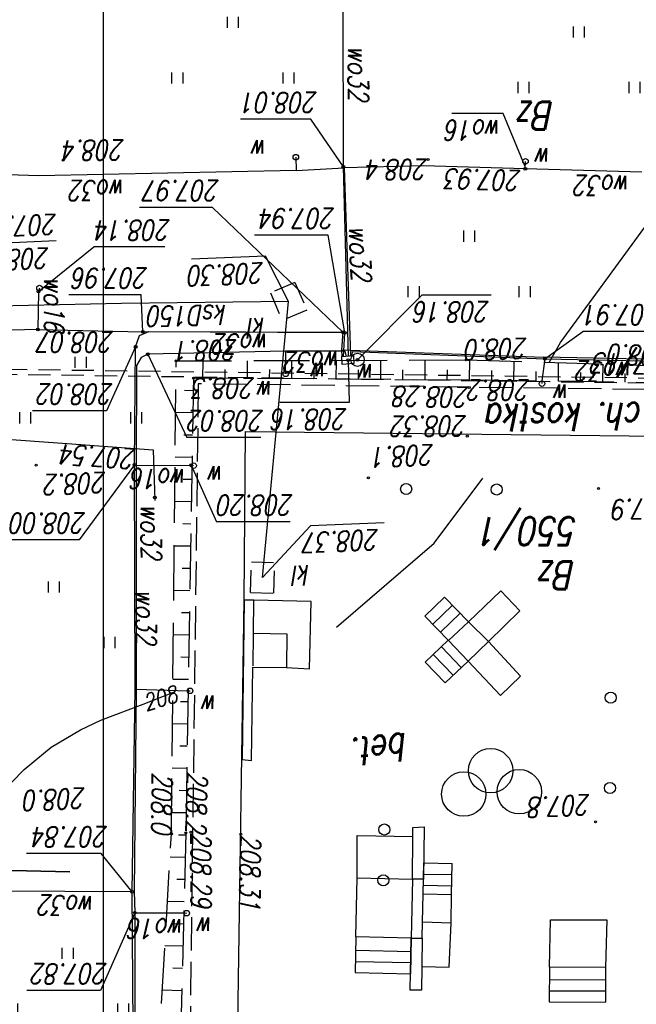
# Model space of a CAD drawing. Extents: x -110 to 11927435, y -6590197 to 5675008.
# Tile 53 of 71: x -52 to -25, y -121 to -76. Entities that reach past the tile are written whole.
import ezdxf
from ezdxf.enums import TextEntityAlignment as Align

# ---------------------------------------------------------------- set-up
doc = ezdxf.new("R2010")
doc.units = 0
for name, pattern in [('1', [0]), ('BUD', [0]), ('KOC', [2, 1.5, -0.5]), ('KOJ', [0]), ('SCH', [0]), ('UOK', [1.5, 1, -0.5]), ('UPG', [0]), ('UPK', [0]), ('UPW', [0]), ('UXE', [1.5, 1, -0.5]), ('UXT', [1.5, 1, -0.5]), ('WRC', [0]), ('WSD', [3.5, 2.5, -1]), ('WSQ', [3.5, 2.5, -1])]:
    doc.linetypes.add(name, pattern=pattern)
doc.layers.get('0').update_dxf_attribs({"color": 250, "linetype": 'CONTINUOUS', "lineweight": 100})
doc.layers.add('_0', color=7, linetype='CONTINUOUS')
doc.layers.add('PARSI', color=7, linetype='CONTINUOUS', lineweight=20, true_color=0x0a0909)
doc.styles.add('K1_ACAD', font='romans.shx', dxfattribs={"width": 0.8, "oblique": 12})

# ---------------------------------------------------------------- blocks, each defined once
blk = doc.blocks.new('other_BUJ')
at = {"linetype": 'Continuous'}
blk.add_circle((0, 0), 0.25, dxfattribs=at)
blk = doc.blocks.new('other_WSU')
at = {"linetype": 'Continuous'}
blk.add_circle((0, 0), 0.045, dxfattribs=at)
blk = doc.blocks.new('other_WSP')
at = {"linetype": 'Continuous'}
blk.add_circle((0, 0), 0.045, dxfattribs=at)
blk = doc.blocks.new('other_UGG')
at = {"linetype": 'Continuous'}
blk.add_circle((0, 0), 0.0625, dxfattribs=at)
blk = doc.blocks.new('other_WLZ')
at = {"linetype": 'Continuous'}
blk.add_circle((0, 0), 0.3, dxfattribs=at)
blk = doc.blocks.new('ARM')
at = {"linetype": 'Continuous'}
blk.add_circle((0, 0), 0.125, dxfattribs=at)
blk = doc.blocks.new('other_UGE')
at = {"linetype": 'Continuous'}
blk.add_circle((0, 0), 0.0625, dxfattribs=at)
blk = doc.blocks.new('other_UGW')
at = {"linetype": 'Continuous'}
blk.add_circle((0, 0), 0.0625, dxfattribs=at)
blk = doc.blocks.new('other_TRA')
at = {"linetype": 'Continuous'}
for p, q in [((-2.75, 1.37695), (-2.75, 0.87695)), ((-2.25, 1.37695), (-2.25, 0.87695)), ((2.25, 1.37695), (2.25, 0.87695)), ((2.75, 1.37695), (2.75, 0.87695)), ((-0.25, -1.12305), (-0.25, -1.62305)), ((0.25, -1.12305), (0.25, -1.62305))]:
    blk.add_line(p, q, dxfattribs=at)
blk = doc.blocks.new('other_PLZ')
at = {"linetype": 'Continuous'}
for centre in [(-1.25, 0.4385), (1.25, 0.4385), (0, -0.5615)]:
    blk.add_circle(centre, 1, dxfattribs=at)
blk = doc.blocks.new('mzsk01')
at = {"layer": 'PARSI'}
for p, q in [((0, -5), (0, 5)), ((5, 0), (-5, 0))]:
    blk.add_line(p, q, dxfattribs=at)
blk = doc.blocks.new('WLZ')
at = {"linetype": 'Continuous'}
blk.add_circle((0, 0), 0.3, dxfattribs=at)
blk = doc.blocks.new('UGE')
at = {"linetype": 'Continuous'}
blk.add_circle((0, 0), 0.0625, dxfattribs=at)
blk = doc.blocks.new('UGW')
at = {"linetype": 'Continuous'}
blk.add_circle((0, 0), 0.0625, dxfattribs=at)
blk = doc.blocks.new('TRA')
at = {"linetype": 'Continuous'}
for p, q in [((-2.75, 1.37695), (-2.75, 0.87695)), ((-2.25, 1.37695), (-2.25, 0.87695)), ((2.25, 1.37695), (2.25, 0.87695)), ((2.75, 1.37695), (2.75, 0.87695)), ((-0.25, -1.12305), (-0.25, -1.62305)), ((0.25, -1.12305), (0.25, -1.62305))]:
    blk.add_line(p, q, dxfattribs=at)
blk = doc.blocks.new('mdcp Łuszczanowiece')
at = {"layer": '_0'}
blk.add_line((6591200, 5674750), (6591200, 5675000), dxfattribs=at)
at = {"layer": '_0', "linetype": 'KOC'}
for p, q in [((6591195.72, 5674767.689), (6591196.24, 5674808.543)), ((6591195.72, 5674767.689), (6591196.24, 5674808.543)), ((6591171.574, 5674767.991), (6591195.72, 5674767.689)), ((6591171.574, 5674767.991), (6591195.72, 5674767.689))]:
    blk.add_line(p, q, dxfattribs=at)
at = {"layer": '_0', "linetype": 'WSQ'}
for p, q in [((6591196.28, 5674787.89), (6591196.65, 5674802.56)), ((6591195.94, 5674767.43), (6591196.28, 5674787.89)), ((6591173.51, 5674767.66), (6591183.55, 5674767.52)), ((6591183.55, 5674767.52), (6591195.94, 5674767.43))]:
    blk.add_line(p, q, dxfattribs=at)
at = {"layer": '_0', "linetype": 'WSD'}
for p, q in [((6591197.79, 5674802.56), (6591196.93, 5674787.94)), ((6591196.93, 5674787.94), (6591196.72, 5674766.66)), ((6591183.66, 5674766.61), (6591174.48, 5674766.89)), ((6591196.72, 5674766.66), (6591183.66, 5674766.61))]:
    blk.add_line(p, q, dxfattribs=at)
at = {"layer": '_0', "linetype": 'UPW'}
for p, q in [((6591198.58, 5674791.48), (6591198.58, 5674801.55)), ((6591198.61, 5674801.54), (6591198.69, 5674790.54)), ((6591196.31, 5674791.48), (6591196.24, 5674791.5)), ((6591198.58, 5674791.48), (6591196.31, 5674791.48)), ((6591198.6, 5674790.52), (6591198.58, 5674791.48)), ((6591198.52, 5674781.42), (6591198.6, 5674790.52)), ((6591198.69, 5674790.54), (6591198.56, 5674781.43)), ((6591198.69, 5674790.54), (6591209.03, 5674790.5)), ((6591215.469, 5674789.331), (6591201.507, 5674789.641)), ((6591201.507, 5674789.641), (6591215.469, 5674789.331)), ((6591196.19, 5674781.5), (6591196.09, 5674781.5)), ((6591198.52, 5674781.42), (6591196.19, 5674781.5)), ((6591198.52, 5674771.36), (6591198.52, 5674781.42)), ((6591198.56, 5674781.43), (6591198.59, 5674771.33)), ((6591196.04, 5674771.35), (6591195.93, 5674771.37)), ((6591198.52, 5674771.36), (6591196.04, 5674771.35)), ((6591198.5, 5674766.87), (6591198.52, 5674771.36)), ((6591198.5, 5674766.87), (6591198.52, 5674771.36)), ((6591198.59, 5674771.33), (6591198.54, 5674766.03)), ((6591198.59, 5674771.33), (6591198.54, 5674766.03)), ((6591180.12, 5674766.56), (6591180.25, 5674767.56)), ((6591180.12, 5674766.56), (6591180.25, 5674767.56)), ((6591180.25, 5674767.56), (6591180.25, 5674767.68)), ((6591180.25, 5674767.56), (6591180.25, 5674767.68)), ((6591191.81, 5674767.14), (6591191.79, 5674767.24)), ((6591191.81, 5674767.14), (6591191.79, 5674767.24)), ((6591191.8, 5674766.22), (6591191.81, 5674767.14)), ((6591191.8, 5674766.22), (6591191.81, 5674767.14)), ((6591168.58, 5674766.74), (6591180.16, 5674766.49)), ((6591168.58, 5674766.74), (6591180.16, 5674766.49)), ((6591180.12, 5674766.56), (6591168.61, 5674766.79)), ((6591180.12, 5674766.56), (6591168.61, 5674766.79)), ((6591198.29, 5674766.51), (6591198.5, 5674766.87)), ((6591198.29, 5674766.51), (6591198.5, 5674766.87)), ((6591188.79, 5674766.23), (6591180.12, 5674766.56)), ((6591188.79, 5674766.23), (6591180.12, 5674766.56)), ((6591189.27, 5674766.16), (6591180.16, 5674766.49)), ((6591189.27, 5674766.16), (6591180.16, 5674766.49)), ((6591188.79, 5674766.23), (6591188.81, 5674766.41)), ((6591188.79, 5674766.23), (6591188.81, 5674766.41)), ((6591189.15, 5674757.97), (6591188.87, 5674766.42)), ((6591189.15, 5674757.97), (6591188.87, 5674766.42)), ((6591188.96, 5674766.43), (6591189.19, 5674757.93)), ((6591188.96, 5674766.43), (6591189.19, 5674757.93)), ((6591189.07, 5674766.42), (6591189.11, 5674766.22)), ((6591189.07, 5674766.42), (6591189.11, 5674766.22)), ((6591189.11, 5674766.22), (6591191.8, 5674766.22)), ((6591189.11, 5674766.22), (6591191.8, 5674766.22)), ((6591189.18, 5674766.47), (6591189.12, 5674765.39)), ((6591189.18, 5674766.47), (6591189.12, 5674765.39)), ((6591189.27, 5674766.16), (6591189.26, 5674766.44)), ((6591189.27, 5674766.16), (6591189.26, 5674766.44)), ((6591191.8, 5674766.22), (6591197.99, 5674766.36)), ((6591191.8, 5674766.22), (6591197.99, 5674766.36)), ((6591197.99, 5674766.36), (6591198.29, 5674766.51)), ((6591197.99, 5674766.36), (6591198.29, 5674766.51)), ((6591189.21, 5674765.37), (6591189.27, 5674766.16)), ((6591189.21, 5674765.37), (6591189.27, 5674766.16)), ((6591198.54, 5674766.03), (6591198.37, 5674765.52)), ((6591198.54, 5674766.03), (6591198.37, 5674765.52)), ((6591189.12, 5674765.39), (6591198.22, 5674765.35)), ((6591189.12, 5674765.39), (6591198.22, 5674765.35)), ((6591197.95, 5674765.33), (6591189.21, 5674765.37)), ((6591197.95, 5674765.33), (6591189.21, 5674765.37)), ((6591198.37, 5674765.52), (6591197.95, 5674765.33)), ((6591198.37, 5674765.52), (6591197.95, 5674765.33)), ((6591202.94, 5674765.24), (6591198.22, 5674765.35)), ((6591202.94, 5674765.24), (6591198.22, 5674765.35)), ((6591202.94, 5674765.24), (6591209.19, 5674765.41)), ((6591202.94, 5674765.24), (6591209.19, 5674765.41)), ((6591202.91, 5674763.53), (6591202.94, 5674765.24)), ((6591202.91, 5674763.53), (6591202.94, 5674765.24)), ((6591202.87, 5674763.38), (6591202.91, 5674763.53)), ((6591202.87, 5674763.38), (6591202.91, 5674763.53)), ((6591191.31, 5674758.09), (6591202.9, 5674758.33)), ((6591191.31, 5674758.09), (6591202.9, 5674758.33)), ((6591202.9, 5674758.33), (6591209.46, 5674758.14)), ((6591202.9, 5674758.33), (6591209.46, 5674758.14)), ((6591175.75, 5674758.16), (6591181, 5674758.02)), ((6591175.75, 5674758.16), (6591181, 5674758.02)), ((6591181, 5674758.02), (6591180.99, 5674757.68)), ((6591181, 5674758.02), (6591180.99, 5674757.68)), ((6591181, 5674758.02), (6591185.6, 5674757.88)), ((6591181, 5674758.02), (6591185.6, 5674757.88)), ((6591185.6, 5674757.88), (6591189.15, 5674757.97)), ((6591185.6, 5674757.88), (6591189.15, 5674757.97)), ((6591191.31, 5674758.09), (6591189.15, 5674757.97)), ((6591191.31, 5674758.09), (6591189.15, 5674757.97)), ((6591189.19, 5674757.93), (6591189.2, 5674749.15)), ((6591189.19, 5674757.93), (6591189.2, 5674749.15)), ((6591191.33, 5674757.49), (6591191.31, 5674758.09)), ((6591191.33, 5674757.49), (6591191.31, 5674758.09))]:
    blk.add_line(p, q, dxfattribs=at)
at = {"layer": '_0', "linetype": 'KOJ'}
for p, q in [((6591193.933, 5674796.464), (6591193.66, 5674777.423)), ((6591193.66, 5674777.423), (6591193.588, 5674769.832)), ((6591193.66, 5674777.423), (6591193.588, 5674769.832)), ((6591193.588, 5674769.832), (6591174.941, 5674770.044)), ((6591193.588, 5674769.832), (6591174.941, 5674770.044))]:
    blk.add_line(p, q, dxfattribs=at)
at = {"layer": '_0', "linetype": 'SCH'}
for p, q in [((6591177.383, 5674793.95), (6591177.391, 5674795.503)), ((6591179.924, 5674795.489), (6591177.391, 5674795.503)), ((6591179.916, 5674793.936), (6591179.924, 5674795.489)), ((6591179.921, 5674794.989), (6591177.388, 5674795.003)), ((6591179.919, 5674794.489), (6591177.386, 5674794.503)), ((6591186.136, 5674792.625), (6591186.173, 5674794.226)), ((6591188.657, 5674794.17), (6591186.173, 5674794.226)), ((6591188.621, 5674792.568), (6591188.657, 5674794.17)), ((6591188.646, 5674793.67), (6591186.161, 5674793.726)), ((6591188.635, 5674793.17), (6591186.15, 5674793.226)), ((6591184.316, 5674790.676), (6591184.287, 5674789.267)), ((6591185.599, 5674790.65), (6591185.57, 5674789.241)), ((6591185.59, 5674790.241), (6591184.308, 5674790.267)), ((6591185.58, 5674789.741), (6591184.298, 5674789.767)), ((6591185.57, 5674789.241), (6591184.287, 5674789.267)), ((6591183.576, 5674780.165), (6591184.608, 5674781.146)), ((6591185.504, 5674780.204), (6591184.608, 5674781.146)), ((6591184.779, 5674779.514), (6591183.883, 5674780.457)), ((6591185.142, 5674779.859), (6591184.245, 5674780.802)), ((6591184.472, 5674779.222), (6591185.504, 5674780.204)), ((6591184.445, 5674779.25), (6591185.516, 5674778.145)), ((6591183.935, 5674778.005), (6591184.82, 5674778.863)), ((6591183.56, 5674778.392), (6591184.631, 5674777.287)), ((6591184.283, 5674777.646), (6591185.168, 5674778.504)), ((6591184.631, 5674777.287), (6591185.516, 5674778.145))]:
    blk.add_line(p, q, dxfattribs=at)
at = {"layer": '_0', "linetype": '1'}
for p, q in [((6591196.459, 5674794.994), (6591197.344, 5674794.971)), ((6591196.434, 5674793.994), (6591196.859, 5674793.983)), ((6591196.409, 5674792.994), (6591197.226, 5674792.974)), ((6591196.384, 5674791.995), (6591196.775, 5674791.985)), ((6591196.358, 5674790.995), (6591197.109, 5674790.976)), ((6591196.333, 5674789.995), (6591196.691, 5674789.986)), ((6591196.308, 5674788.996), (6591196.991, 5674788.978)), ((6591196.283, 5674787.996), (6591196.607, 5674787.988)), ((6591196.265, 5674786.996), (6591196.921, 5674786.985)), ((6591196.249, 5674785.996), (6591196.58, 5674785.991)), ((6591196.232, 5674784.996), (6591196.901, 5674784.985)), ((6591196.215, 5674783.996), (6591196.553, 5674783.991)), ((6591196.199, 5674782.997), (6591196.881, 5674782.985)), ((6591196.182, 5674781.997), (6591196.527, 5674781.991)), ((6591196.165, 5674780.997), (6591196.861, 5674780.985)), ((6591196.149, 5674779.997), (6591196.5, 5674779.991)), ((6591196.132, 5674778.997), (6591196.842, 5674778.985)), ((6591196.116, 5674777.997), (6591196.474, 5674777.991)), ((6591196.099, 5674776.997), (6591196.822, 5674776.985)), ((6591196.082, 5674775.998), (6591196.447, 5674775.991)), ((6591196.066, 5674774.998), (6591196.802, 5674774.985)), ((6591196.049, 5674773.998), (6591196.421, 5674773.992)), ((6591196.033, 5674772.998), (6591196.782, 5674772.985)), ((6591196.016, 5674771.998), (6591196.394, 5674771.992)), ((6591195.999, 5674770.998), (6591196.763, 5674770.986)), ((6591195.983, 5674769.998), (6591196.368, 5674769.992)), ((6591195.966, 5674768.998), (6591196.743, 5674768.986)), ((6591195.949, 5674767.999), (6591196.341, 5674767.992)), ((6591176.51, 5674767.618), (6591176.504, 5674767.223)), ((6591177.51, 5674767.604), (6591177.498, 5674766.798)), ((6591178.51, 5674767.59), (6591178.504, 5674767.179)), ((6591179.509, 5674767.576), (6591179.498, 5674766.737)), ((6591180.509, 5674767.562), (6591180.503, 5674767.134)), ((6591181.509, 5674767.548), (6591181.497, 5674766.676)), ((6591182.509, 5674767.535), (6591182.503, 5674767.09)), ((6591183.509, 5674767.521), (6591183.496, 5674766.615)), ((6591184.509, 5674767.513), (6591184.506, 5674767.063)), ((6591185.509, 5674767.506), (6591185.503, 5674766.617)), ((6591186.509, 5674767.499), (6591186.506, 5674767.06)), ((6591187.509, 5674767.491), (6591187.503, 5674766.625)), ((6591188.509, 5674767.484), (6591188.506, 5674767.056)), ((6591189.509, 5674767.477), (6591189.503, 5674766.632)), ((6591190.509, 5674767.469), (6591190.506, 5674767.053)), ((6591191.509, 5674767.462), (6591191.503, 5674766.64)), ((6591192.509, 5674767.455), (6591192.506, 5674767.049)), ((6591193.509, 5674767.448), (6591193.503, 5674766.648)), ((6591194.509, 5674767.44), (6591194.506, 5674767.046)), ((6591195.509, 5674767.433), (6591195.503, 5674766.655)), ((6591188.72, 5674766.78), (6591189.24, 5674766.82)), ((6591188.72, 5674766.78), (6591189.24, 5674766.82)), ((6591188.74, 5674766.41), (6591188.72, 5674766.78)), ((6591188.74, 5674766.41), (6591188.72, 5674766.78)), ((6591189.24, 5674766.82), (6591189.26, 5674766.46)), ((6591189.24, 5674766.82), (6591189.26, 5674766.46)), ((6591189.26, 5674766.46), (6591188.74, 5674766.41)), ((6591189.26, 5674766.46), (6591188.74, 5674766.41))]:
    blk.add_line(p, q, dxfattribs=at)
at = {"layer": '_0', "linetype": 'Continuous'}
for p, q in [((6591198.58, 5674791.48), (6591200.119, 5674794.985)), ((6591200.119, 5674794.985), (6591203.441, 5674794.985)), ((6591198.69, 5674790.54), (6591200.099, 5674788.819)), ((6591200.099, 5674788.819), (6591203.454, 5674788.819)), ((6591192.825, 5674776.402), (6591190.673, 5674774.076)), ((6591198.59, 5674771.33), (6591201.089, 5674774.705)), ((6591201.089, 5674774.705), (6591204.411, 5674774.705)), ((6591187.354, 5674773.937), (6591190.673, 5674774.076)), ((6591191.581, 5674773.901), (6591194.904, 5674773.901)), ((6591196.04, 5674771.35), (6591194.904, 5674773.901)), ((6591192.909, 5674770.1), (6591196.231, 5674770.1)), ((6591192.909, 5674770.1), (6591196.231, 5674770.1)), ((6591197.99, 5674766.36), (6591196.231, 5674770.1)), ((6591197.99, 5674766.36), (6591196.231, 5674770.1)), ((6591198.54, 5674766.03), (6591199.859, 5674768.899)), ((6591198.54, 5674766.03), (6591199.859, 5674768.899)), ((6591199.859, 5674768.899), (6591203.181, 5674768.899)), ((6591199.859, 5674768.899), (6591203.181, 5674768.899)), ((6591188.97, 5674766.63), (6591188.925, 5674768.536)), ((6591188.925, 5674768.536), (6591192.052, 5674768.536)), ((6591188.97, 5674766.63), (6591188.925, 5674768.536)), ((6591188.925, 5674768.536), (6591192.052, 5674768.536)), ((6591180.12, 5674766.56), (6591178.416, 5674765.329)), ((6591180.12, 5674766.56), (6591178.416, 5674765.329)), ((6591188.55, 5674766.61), (6591185.663, 5674763.698)), ((6591188.55, 5674766.61), (6591185.663, 5674763.698)), ((6591175.289, 5674765.329), (6591178.416, 5674765.329)), ((6591175.289, 5674765.329), (6591178.416, 5674765.329)), ((6591189.12, 5674765.39), (6591189.871, 5674761.006)), ((6591189.12, 5674765.39), (6591189.871, 5674761.006)), ((6591189.21, 5674765.37), (6591195.075, 5674759.749)), ((6591189.21, 5674765.37), (6591195.075, 5674759.749)), ((6591198.22, 5674765.35), (6591198.291, 5674763.683)), ((6591198.22, 5674765.35), (6591198.291, 5674763.683)), ((6591191.655, 5674763.984), (6591192.701, 5674761.945)), ((6591191.655, 5674763.984), (6591192.701, 5674761.945)), ((6591182.537, 5674763.698), (6591185.663, 5674763.698)), ((6591182.537, 5674763.698), (6591185.663, 5674763.698)), ((6591198.291, 5674763.683), (6591201.548, 5674763.683)), ((6591198.291, 5674763.683), (6591201.548, 5674763.683)), ((6591202.91, 5674763.53), (6591200.424, 5674761.528)), ((6591202.91, 5674763.53), (6591200.424, 5674761.528)), ((6591192.701, 5674761.945), (6591196.02, 5674762.084)), ((6591192.701, 5674761.945), (6591196.02, 5674762.084)), ((6591197.232, 5674761.528), (6591200.424, 5674761.528)), ((6591197.232, 5674761.528), (6591200.424, 5674761.528)), ((6591202.116, 5674761.262), (6591205.467, 5674761.403)), ((6591202.116, 5674761.262), (6591205.467, 5674761.403)), ((6591189.871, 5674761.006), (6591193.194, 5674761.006)), ((6591189.871, 5674761.006), (6591193.194, 5674761.006)), ((6591195.075, 5674759.749), (6591198.364, 5674759.749)), ((6591195.075, 5674759.749), (6591198.364, 5674759.749)), ((6591181.019, 5674757.886), (6591181.993, 5674755.522)), ((6591181.019, 5674757.886), (6591181.993, 5674755.522)), ((6591189.19, 5674757.93), (6591190.659, 5674755.787)), ((6591190.659, 5674755.787), (6591193.818, 5674755.787)), ((6591181.993, 5674755.522), (6591184.306, 5674755.522)), ((6591181.993, 5674755.522), (6591184.306, 5674755.522))]:
    blk.add_line(p, q, dxfattribs=at)
at = {"layer": '_0', "linetype": 'BUD'}
for p, q in [((6591185.663, 5674793.896), (6591185.668, 5674794.967)), ((6591185.668, 5674794.967), (6591186.188, 5674794.969)), ((6591186.188, 5674794.969), (6591186.136, 5674792.625)), ((6591177.332, 5674791.806), (6591177.383, 5674793.95)), ((6591177.383, 5674793.95), (6591179.916, 5674793.936)), ((6591179.916, 5674793.936), (6591179.865, 5674791.802)), ((6591184.42, 5674793.934), (6591184.343, 5674791.939)), ((6591185.663, 5674793.896), (6591184.42, 5674793.934)), ((6591185.636, 5674792.634), (6591185.663, 5674793.896)), ((6591185.636, 5674792.634), (6591185.627, 5674791.893)), ((6591186.136, 5674792.625), (6591185.636, 5674792.634)), ((6591186.078, 5674789.969), (6591186.136, 5674792.625)), ((6591186.136, 5674792.625), (6591188.621, 5674792.568)), ((6591188.621, 5674792.568), (6591188.572, 5674789.914)), ((6591184.343, 5674791.939), (6591184.316, 5674790.676)), ((6591185.627, 5674791.893), (6591184.343, 5674791.939)), ((6591185.627, 5674791.893), (6591185.599, 5674790.65)), ((6591179.865, 5674791.802), (6591177.332, 5674791.806)), ((6591184.316, 5674790.676), (6591185.599, 5674790.65)), ((6591185.599, 5674790.65), (6591185.587, 5674789.979)), ((6591185.546, 5674787.615), (6591185.587, 5674789.979)), ((6591185.587, 5674789.979), (6591186.078, 5674789.969)), ((6591186.078, 5674789.969), (6591186.058, 5674788.057)), ((6591188.572, 5674789.914), (6591186.078, 5674789.969)), ((6591188.572, 5674789.914), (6591188.562, 5674788.011)), ((6591186.058, 5674788.057), (6591186.055, 5674787.646)), ((6591188.562, 5674788.011), (6591186.058, 5674788.057)), ((6591186.055, 5674787.646), (6591185.546, 5674787.615)), ((6591193.328, 5674784.637), (6591193.264, 5674780.44)), ((6591193.75, 5674784.584), (6591193.328, 5674784.637)), ((6591193.66, 5674777.423), (6591193.75, 5674784.584)), ((6591182.119, 5674781.715), (6591181.215, 5674780.847)), ((6591183.576, 5674780.165), (6591182.119, 5674781.715)), ((6591181.215, 5674780.847), (6591182.662, 5674779.286)), ((6591190.718, 5674780.504), (6591190.645, 5674777.487)), ((6591191.752, 5674780.447), (6591190.718, 5674780.504)), ((6591191.735, 5674778.934), (6591191.752, 5674780.447)), ((6591193.264, 5674780.44), (6591191.752, 5674780.447)), ((6591193.257, 5674780.382), (6591193.228, 5674778.907)), ((6591182.662, 5674779.286), (6591183.576, 5674780.165)), ((6591184.455, 5674779.241), (6591183.576, 5674780.165)), ((6591182.662, 5674779.286), (6591181.238, 5674777.905)), ((6591183.56, 5674778.392), (6591182.662, 5674779.286)), ((6591183.56, 5674778.392), (6591184.455, 5674779.241)), ((6591193.228, 5674778.907), (6591191.735, 5674778.934)), ((6591193.228, 5674778.907), (6591193.22, 5674777.425)), ((6591182.107, 5674777), (6591183.56, 5674778.392)), ((6591181.238, 5674777.905), (6591182.107, 5674777)), ((6591190.645, 5674777.487), (6591193.22, 5674777.425)), ((6591193.22, 5674777.425), (6591193.66, 5674777.423))]:
    blk.add_line(p, q, dxfattribs=at)
at = {"layer": '_0', "linetype": 'WRC'}
for p, q in [((6591204.127, 5674785.619), (6591203.561, 5674785.032)), ((6591203.561, 5674785.032), (6591202.343, 5674784.041)), ((6591202.343, 5674784.041), (6591201.028, 5674783.254)), ((6591201.028, 5674783.254), (6591200.109, 5674782.819)), ((6591200.109, 5674782.819), (6591198.201, 5674782.106)), ((6591198.201, 5674782.106), (6591196.867, 5674781.575)), ((6591189.498, 5674778.643), (6591185.108, 5674774.852)), ((6591185.108, 5674774.852), (6591182.907, 5674771.926)), ((6591179.922, 5674766.724), (6591179.408, 5674765.829)), ((6591179.408, 5674765.829), (6591175.618, 5674760.638))]:
    blk.add_line(p, q, dxfattribs=at)
at = {"layer": '_0', "linetype": 'UOK'}
for p, q in [((6591192.321, 5674777.103), (6591192.28, 5674775.734)), ((6591193.371, 5674777.071), (6591192.321, 5674777.103)), ((6591193.371, 5674777.071), (6591193.329, 5674775.702)), ((6591193.329, 5674775.702), (6591192.28, 5674775.734)), ((6591190.838, 5674764.369), (6591191.941, 5674764.841)), ((6591190.838, 5674764.369), (6591191.941, 5674764.841)), ((6591192.473, 5674763.6), (6591191.941, 5674764.841)), ((6591192.473, 5674763.6), (6591191.941, 5674764.841)), ((6591191.37, 5674763.127), (6591190.838, 5674764.369)), ((6591191.37, 5674763.127), (6591190.838, 5674764.369)), ((6591191.37, 5674763.127), (6591192.473, 5674763.6)), ((6591191.37, 5674763.127), (6591192.473, 5674763.6))]:
    blk.add_line(p, q, dxfattribs=at)
at = {"layer": '_0', "linetype": 'UPK'}
for p, q in [((6591192.825, 5674776.402), (6591191.655, 5674763.984)), ((6591192.825, 5674776.402), (6591191.655, 5674763.984)), ((6591191.655, 5674763.984), (6591199.184, 5674764.076)), ((6591191.655, 5674763.984), (6591199.184, 5674764.076)), ((6591199.184, 5674764.076), (6591209.384, 5674764.292)), ((6591199.184, 5674764.076), (6591209.384, 5674764.292))]:
    blk.add_line(p, q, dxfattribs=at)
at = {"layer": '_0', "linetype": 'UPG'}
for p, q in [((6591197.748, 5674770.657), (6591197.673, 5674772.933)), ((6591197.748, 5674770.657), (6591197.673, 5674772.933)), ((6591201.63, 5674770.378), (6591197.748, 5674770.657)), ((6591201.63, 5674770.378), (6591197.748, 5674770.657)), ((6591209.625, 5674769.802), (6591201.63, 5674770.378)), ((6591209.625, 5674769.802), (6591201.63, 5674770.378))]:
    blk.add_line(p, q, dxfattribs=at)
at = {"layer": '_0', "linetype": 'UXT'}
blk.add_line((6591204.877, 5674767.251), (6591139.127, 5674768.136), dxfattribs=at)
blk.add_line((6591204.877, 5674767.251), (6591139.127, 5674768.136), dxfattribs=at)
at = {"layer": '_0', "linetype": 'UXE'}
blk.add_line((6591138.925, 5674767.938), (6591204.395, 5674767.041), dxfattribs=at)
blk.add_line((6591138.925, 5674767.938), (6591204.395, 5674767.041), dxfattribs=at)
at = {"layer": '_0'}
for name, p in [('other_TRA', (6591201.595, 5674794.687)), ('ARM', (6591196.24, 5674791.5)), ('other_UGW', (6591198.58, 5674791.48)), ('other_UGW', (6591198.69, 5674790.54)), ('other_WSU', (6591193.81, 5674787.95)), ('other_WSU', (6591196.061, 5674787.861)), ('other_WSP', (6591196.28, 5674787.89)), ('other_WSP', (6591196.93, 5674787.94)), ('ARM', (6591196.09, 5674781.5)), ('other_TRA', (6591202.214, 5674778.201)), ('ARM', (6591195.93, 5674771.37)), ('other_UGW', (6591196.04, 5674771.35)), ('other_UGW', (6591198.59, 5674771.33)), ('other_WSU', (6591183.61, 5674770.04)), ('other_TRA', (6591201.01, 5674768.091)), ('TRA', (6591201.01, 5674768.091)), ('ARM', (6591180.25, 5674767.68)), ('ARM', (6591180.25, 5674767.68)), ('other_WSU', (6591183.52, 5674767.85)), ('ARM', (6591191.79, 5674767.24)), ('ARM', (6591191.79, 5674767.24)), ('other_WSP', (6591195.94, 5674767.43)), ('other_WSP', (6591183.66, 5674766.61)), ('other_WLZ', (6591188.55, 5674766.61)), ('WLZ', (6591188.55, 5674766.61)), ('other_WSP', (6591196.72, 5674766.66)), ('other_UGW', (6591180.12, 5674766.56)), ('UGW', (6591180.12, 5674766.56)), ('other_UGW', (6591197.99, 5674766.36)), ('UGW', (6591197.99, 5674766.36)), ('other_UGW', (6591198.54, 5674766.03)), ('UGW', (6591198.54, 5674766.03)), ('other_UGW', (6591189.12, 5674765.39)), ('UGW', (6591189.12, 5674765.39)), ('other_UGW', (6591189.21, 5674765.37)), ('UGW', (6591189.21, 5674765.37)), ('other_UGW', (6591198.22, 5674765.35)), ('UGW', (6591198.22, 5674765.35)), ('other_UGW', (6591202.94, 5674765.24)), ('UGW', (6591202.94, 5674765.24)), ('other_TRA', (6591183.519, 5674762.418)), ('TRA', (6591183.519, 5674762.418)), ('other_UGW', (6591202.91, 5674763.53)), ('UGW', (6591202.91, 5674763.53)), ('ARM', (6591202.87, 5674763.38)), ('ARM', (6591202.87, 5674763.38)), ('ARM', (6591180.99, 5674757.68)), ('ARM', (6591180.99, 5674757.68)), ('other_UGW', (6591181, 5674758.02)), ('UGW', (6591181, 5674758.02)), ('other_UGW', (6591189.19, 5674757.93)), ('UGW', (6591189.19, 5674757.93)), ('ARM', (6591191.33, 5674757.49)), ('ARM', (6591191.33, 5674757.49)), ('TRA', (6591178.577, 5674753.232)), ('TRA', (6591194.156, 5674752.802))]:
    blk.add_blockref(name, p, dxfattribs=at)
at = {"layer": '_0', "color": 253}
for name, p in [('other_TRA', (6591201.595, 5674794.687)), ('ARM', (6591196.24, 5674791.5)), ('other_UGW', (6591198.58, 5674791.48)), ('other_UGW', (6591198.69, 5674790.54)), ('other_WSU', (6591193.81, 5674787.95)), ('other_WSU', (6591196.061, 5674787.861)), ('other_WSP', (6591196.28, 5674787.89)), ('other_WSP', (6591196.93, 5674787.94)), ('ARM', (6591196.09, 5674781.5)), ('other_TRA', (6591202.214, 5674778.201)), ('ARM', (6591195.93, 5674771.37)), ('other_UGW', (6591196.04, 5674771.35)), ('other_UGW', (6591198.59, 5674771.33)), ('other_WSU', (6591183.61, 5674770.04)), ('other_TRA', (6591201.01, 5674768.091)), ('ARM', (6591180.25, 5674767.68)), ('other_WSU', (6591183.52, 5674767.85)), ('ARM', (6591191.79, 5674767.24)), ('other_WSP', (6591195.94, 5674767.43)), ('other_WSP', (6591183.66, 5674766.61)), ('other_WLZ', (6591188.55, 5674766.61)), ('other_WSP', (6591196.72, 5674766.66)), ('other_UGW', (6591180.12, 5674766.56)), ('other_UGW', (6591197.99, 5674766.36)), ('other_UGW', (6591198.54, 5674766.03)), ('other_UGW', (6591189.12, 5674765.39)), ('other_UGW', (6591189.21, 5674765.37)), ('other_UGW', (6591198.22, 5674765.35)), ('other_UGW', (6591202.94, 5674765.24)), ('other_TRA', (6591183.519, 5674762.418)), ('other_UGW', (6591202.91, 5674763.53)), ('ARM', (6591202.87, 5674763.38)), ('ARM', (6591180.99, 5674757.68)), ('other_UGW', (6591181, 5674758.02)), ('other_UGW', (6591189.19, 5674757.93)), ('ARM', (6591191.33, 5674757.49))]:
    blk.add_blockref(name, p, dxfattribs=at)
at = {"layer": '_0'}
for name, p, rotation in [('other_BUJ', (6591187.387, 5674790.024), 2.395583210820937), ('other_BUJ', (6591187.342, 5674787.74), 2.395473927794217), ('other_WSP', (6591177.837, 5674787.391), 2.395064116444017), ('other_PLZ', (6591182.538, 5674785.655), 2.395118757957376), ('other_BUJ', (6591177.19, 5674785.874), 2.394954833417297), ('other_BUJ', (6591177.151, 5674781.808), 2.394654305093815), ('other_UGG', (6591197.677, 5674772.806), 2.395310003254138), ('other_WSP', (6591177.705, 5674772.401), 2.393971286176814), ('other_BUJ', (6591182.288, 5674772.443), 2.394162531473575), ('other_BUJ', (6591186.362, 5674772.423), 2.394381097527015), ('other_WSP', (6591188.065, 5674771.914), 2.394463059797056), ('other_WSP', (6591203.014, 5674771.348), 2.395774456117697), ('other_UGE', (6591188.55, 5674766.61), 269.9999974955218), ('UGE', (6591188.55, 5674766.61), 269.9999974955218), ('other_UGE', (6591188.97, 5674766.63), 269.9999974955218), ('UGE', (6591188.97, 5674766.63), 269.9999974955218), ('other_WSP', (6591185.372, 5674757.593), 2.393042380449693), ('other_WSP', (6591201.807, 5674757.623), 2.394900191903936)]:
    blk.add_blockref(name, p, dxfattribs=dict(at, rotation=rotation))
at = {"layer": '_0', "color": 253}
for name, p, rotation in [('other_BUJ', (6591187.387, 5674790.024), 2.395583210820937), ('other_BUJ', (6591187.342, 5674787.74), 2.395473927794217), ('other_WSP', (6591177.837, 5674787.391), 2.395064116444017), ('other_PLZ', (6591182.538, 5674785.655), 2.395118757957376), ('other_BUJ', (6591177.19, 5674785.874), 2.394954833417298), ('other_BUJ', (6591177.151, 5674781.808), 2.394654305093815), ('other_UGG', (6591197.677, 5674772.806), 2.395310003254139), ('other_WSP', (6591177.705, 5674772.401), 2.393971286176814), ('other_BUJ', (6591182.288, 5674772.443), 2.394162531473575), ('other_BUJ', (6591186.362, 5674772.423), 2.394381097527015), ('other_WSP', (6591188.065, 5674771.914), 2.394463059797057), ('other_WSP', (6591203.014, 5674771.348), 2.395774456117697), ('other_UGE', (6591188.55, 5674766.61), 269.9999974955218), ('other_UGE', (6591188.97, 5674766.63), 269.9999974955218), ('other_WSP', (6591185.372, 5674757.593), 2.393042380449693), ('other_WSP', (6591201.807, 5674757.623), 2.394900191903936)]:
    blk.add_blockref(name, p, dxfattribs=dict(at, rotation=rotation))
at = {"layer": '_0', "color": 253, "xscale": 0.5, "yscale": 0.5, "zscale": 0.5}
blk.add_blockref('mzsk01', (6591200, 5674750), dxfattribs=at)
at = {"layer": '_0', "style": 'K1_ACAD', "oblique": 12, "width": 0.8}
for s, p in [('207.82', (6591199.797, 5674793.785)), ('207.84', (6591199.778, 5674787.619)), ('208.00', (6591200.767, 5674773.505)), ('208.16', (6591189.005, 5674768.836)), ('208.16', (6591189.005, 5674768.836)), ('208.02', (6591199.537, 5674767.699)), ('208.02', (6591199.537, 5674767.699)), ('208.07', (6591199.521, 5674765.368)), ('208.07', (6591199.521, 5674765.368)), ('207.96', (6591197.969, 5674762.483)), ('207.96', (6591197.969, 5674762.483)), ('207.94', (6591189.55, 5674759.806)), ('207.97', (6591194.753, 5674758.549)), ('208.4', (6591185.372, 5674757.593)), ('wo16', (6591182.073, 5674755.822)), ('208.01', (6591190.337, 5674754.587))]:
    blk.add_text(s, height=0.9, dxfattribs=at).set_placement(p)
for s, p in [('w', (6591195.729, 5674791.698)), ('w', (6591195.532, 5674781.712)), ('w', (6591195.241, 5674771.388)), ('208.02', (6591196.151, 5674768.9)), ('208.02', (6591196.151, 5674768.9)), ('208.2', (6591183.55, 5674767.52)), ('w', (6591179.675, 5674767.72)), ('w', (6591193.013, 5674767.573)), ('w', (6591193.013, 5674767.573)), ('208.3', (6591195.94, 5674767.43)), ('w', (6591188.453, 5674766.803)), ('w', (6591188.453, 5674766.803)), ('w', (6591190.608, 5674766.746)), ('w', (6591190.608, 5674766.746)), ('w', (6591180.513, 5674757.089)), ('w', (6591180.513, 5674757.089)), ('w', (6591193.288, 5674756.73)), ('w', (6591193.288, 5674756.73))]:
    blk.add_text(s, height=0.9, dxfattribs=at).set_placement(p, align=Align.RIGHT)
for s, height, rotation, p in [('wo16', 0.9, 358.7546, (6591196.351, 5674791.783)), ('wo32', 0.9, 358.8983, (6591200.376, 5674790.735)), ('208.31', 0.9, 89.23, (6591193.81, 5674787.95)), ('208.29', 0.9, 90.337, (6591196.061, 5674787.861)), ('207.8', 0.9, 2.395, (6591178.071, 5674786.178)), ('208.0', 0.9, 2.3962, (6591200.796, 5674785.878)), ('208', 0.75, 196.7421, (6591198.073, 5674782.423)), ('wo32', 0.9, 90.7019, (6591198.543, 5674776.931)), ('wo32', 0.9, 90.8725, (6591198.317, 5674773.097)), ('207.9', 0.9, 2.3939, (6591174.305, 5674772.793)), ('wo16', 0.9, 359.2702, (6591196.228, 5674771.527)), ('208.2', 0.9, 2.3955, (6591199.867, 5674771.674)), ('207.54', 0.9, 355.8845, (6591198.499, 5674770.64)), ('207.54', 0.9, 355.8845, (6591198.499, 5674770.64)), ('208.1', 0.9, 2.3942, (6591185.109, 5674770.429)), ('208.28', 0.9, 359.0384, (6591183.52, 5674767.85)), ('wo32', 0.9, 358.9724, (6591176.173, 5674766.707)), ('wo32', 0.9, 358.9724, (6591176.173, 5674766.707)), ('eNN557/13', 0.9, 358.4021, (6591172.219, 5674766.449)), ('wo32', 0.9, 0.247, (6591189.326, 5674766.251)), ('wo32', 0.9, 0.247, (6591189.326, 5674766.251)), ('wo32', 0.9, 0.6031, (6591192.537, 5674765.43)), ('wo32', 0.9, 0.6031, (6591192.537, 5674765.43)), ('wo16', 0.9, 90, (6591202.656, 5674762.872)), ('wo16', 0.9, 90, (6591202.656, 5674762.872)), ('ksD150', 0.9, 1.218, (6591194.437, 5674764.13)), ('ksD150', 0.9, 1.218, (6591194.437, 5674764.13)), ('208.30', 0.9, 2.3941, (6591192.769, 5674762.248)), ('wo32', 0.9, 92.7852, (6591188.945, 5674760.588)), ('wo32', 0.9, 92.7852, (6591188.945, 5674760.588)), ('wo32', 0.9, 359.768, (6591176.266, 5674758.326)), ('wo32', 0.9, 1.0354, (6591199.006, 5674758.509)), ('wo32', 0.9, 1.0354, (6591199.006, 5674758.509)), ('207.93', 0.9, 358.3054, (6591181.164, 5674758.105)), ('wo32', 0.9, 90.3131, (6591188.975, 5674752.473))]:
    blk.add_text(s, height=height, rotation=rotation, dxfattribs=at).set_placement(p)
for s, rotation, p in [('208.2', 88.398, (6591196.28, 5674787.89)), ('kl', 2.395, (6591191.469, 5674775.879)), ('kl', 2.3944, (6591193.477, 5674764.741)), ('kl', 2.3944, (6591193.477, 5674764.741))]:
    blk.add_text(s, height=0.9, rotation=rotation, dxfattribs=at).set_placement(p, align=Align.RIGHT)
for s, rotation, p in [('208.0', 89.136, (6591196.93, 5674787.94)), ('208.37', 2.3949, (6591190.944, 5674775.288)), ('208.1', 0.81, (6591196.72, 5674766.66)), ('208.0', 1.305, (6591183.66, 5674766.61))]:
    blk.add_text(s, height=0.9, rotation=rotation, dxfattribs=at).set_placement(p, align=Align.TOP_RIGHT)
for s, rotation, p in [('bet.', 6.2184, (6591187.536, 5674784.142)), ('ch. kostka', 0.5313, (6591179.229, 5674769.19))]:
    blk.add_text(s, height=1.25, rotation=rotation, dxfattribs=at).set_placement(p, align=Align.MIDDLE)
for s, p in [('Bz', (6591178.732, 5674776.926)), ('550/1', (6591178.641, 5674774.941)), ('Bz', (6591179.688, 5674756.253))]:
    blk.add_text(s, height=1.25, dxfattribs=at).set_placement(p, align=Align.TOP_LEFT)
for s, p in [('208.20', (6591194.823, 5674773.601)), ('207.91', (6591178.335, 5674765.029)), ('208.16', (6591185.985, 5674764.898)), ('208.14', (6591200.343, 5674761.228)), ('208.14', (6591200.343, 5674761.228)), ('208.4', (6591201.807, 5674757.623))]:
    blk.add_text(s, height=0.9, dxfattribs=at).set_placement(p, align=Align.TOP_RIGHT)
for s, rotation, p in [('208.32', 0.2494, (6591183.61, 5674770.04)), ('208.0', 358.253, (6591174.48, 5674766.89)), ('208.47', 2.3957, (6591202.387, 5674762.475)), ('208.47', 2.3957, (6591202.387, 5674762.475)), ('207.02', 2.3957, (6591202.048, 5674760.959)), ('207.02', 2.3957, (6591202.048, 5674760.959))]:
    blk.add_text(s, height=0.9, rotation=rotation, dxfattribs=at).set_placement(p, align=Align.TOP_LEFT)

msp = doc.modelspace()

# ---------------------------------------------------------------- block references
at = {"layer": '_0', "linetype": 'ByBlock', "lineweight": 9, "rotation": 180}
msp.add_blockref('mdcp Łuszczanowiece', (6591151.409, 5674674.849), dxfattribs=at)

doc.saveas('drawing.dxf')
